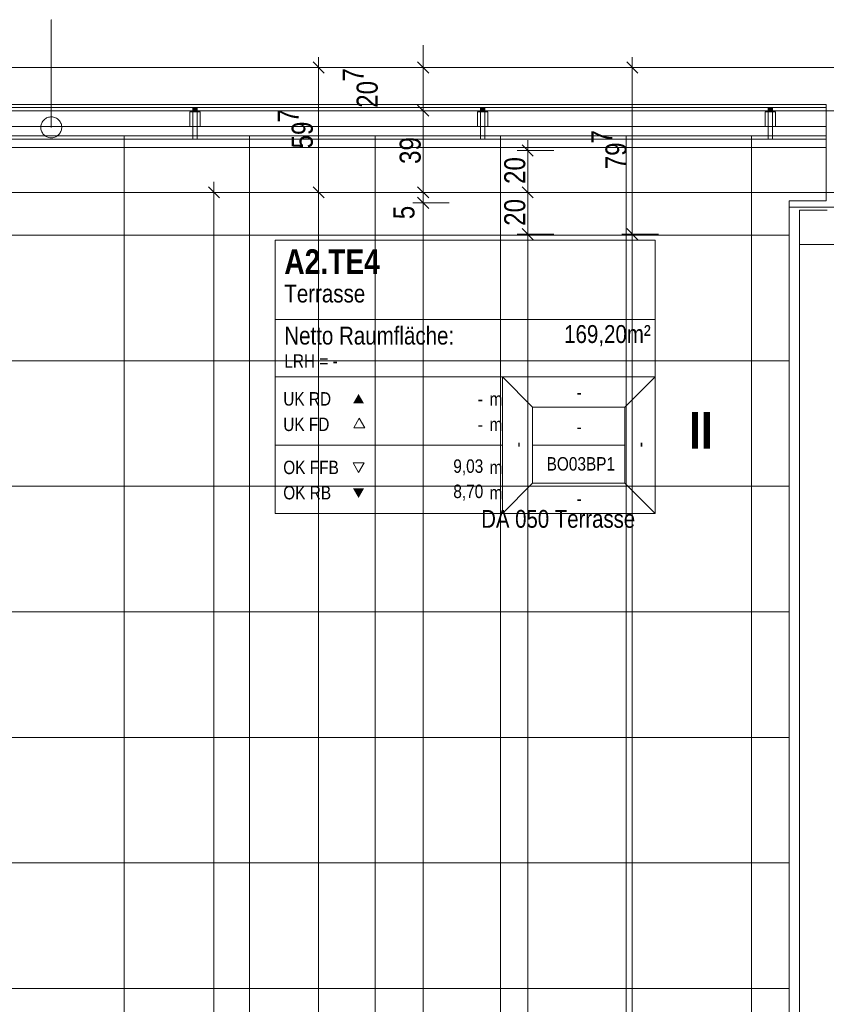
# Model space of a CAD drawing. Extents: x -620 to 300, y 62 to 1112.
# Tile 92 of 95: x -211 to -134, y 922 to 1016. Entities that reach past the tile are written whole.
import ezdxf
from ezdxf.lldxf.tags import DXFTag

# ---------------------------------------------------------------- set-up
doc = ezdxf.new("R2010")
doc.units = 0
doc.layers.get('0').update_dxf_attribs({"lineweight": 13})
for name, color, linetype, lineweight, true_color in [('30 -33 Aussenwände- 7 Fassade_ Elemente', 7, 'Continuous', 9, 0x00aacc), ('30 -34 Innenwände- 6 Elemente', 7, 'Continuous', 9, 0xff6633), ('30 -36 Dächer- 3 Dachbeläge', 7, 'Continuous', 15, 0x9999ff), ('30 -36 Dächer- 4 Dachbekleidungen', 7, 'Continuous', 9, 0xccccff), ('70 -72 Beschriftung- 1 Beschriftung allgemein', 7, 'Continuous', 9, 0xff6633), ('70 -75 Raumstempel- 1 Raumstempel', 1, 'Continuous', 50, 0xff0000), ('70 -76 Bemaßung- 2 Allgemein', 9, 'Continuous', 5, 0x808080)]:
    doc.layers.add(name, color=color, linetype=linetype, lineweight=lineweight, true_color=true_color)
for name, color, linetype, lineweight in [('40 -41 Abwasser_Wasser_Gas- 2 Wasser-1', 7, 'Continuous', 15), ('60- 61 allgemeine Ausstattung- 4 Terrassen', 7, 'Continuous', 9), ('70 -71 Achsen- 1 Gebäudeachsen', 7, 'STRICHPUNKT2-A06G9S5N8I', 18), ('70 -72 Beschriftung- 5 Höhenkoten', 7, 'Continuous', 15)]:
    doc.layers.add(name, color=color, linetype=linetype, lineweight=lineweight)
doc.styles.get("Standard").update_dxf_attribs({"font": 'ARIALN.TTF'})
tags = doc.linetypes.add('STRICHPUNKT2-A06G9S5N8I', pattern=[12.7, 6.35, -3.175, 0, -3.175]).pattern_tags.tags
tags[10:11] = [DXFTag(74, 4), DXFTag(75, 0), DXFTag(340, '0'), DXFTag(46, 0.0), DXFTag(50, 0.0), DXFTag(44, 0.0), DXFTag(45, 0.0)]
tags[8:9] = [DXFTag(74, 4), DXFTag(75, 0), DXFTag(340, '0'), DXFTag(46, 0.0), DXFTag(50, 0.0), DXFTag(44, 0.0), DXFTag(45, 0.0)]
tags[6:7] = [DXFTag(74, 4), DXFTag(75, 0), DXFTag(340, '0'), DXFTag(46, 0.0), DXFTag(50, 0.0), DXFTag(44, 0.0), DXFTag(45, 0.0)]
tags[4:5] = [DXFTag(74, 4), DXFTag(75, 0), DXFTag(340, '0'), DXFTag(46, 0.0), DXFTag(50, 0.0), DXFTag(44, 0.0), DXFTag(45, 0.0)]

# ---------------------------------------------------------------- blocks, each defined once
blk = doc.blocks.new('Referenz-A06G9S5P8I')
at = {"layer": '30 -33 Aussenwände- 7 Fassade_ Elemente', "color": 0, "linetype": 'Continuous', "lineweight": -2, "ltscale": 0.13}
for p, q in [((-289.149, 1011.414), (-126.949, 1011.414)), ((-447.749, 1007.274), (-133.349, 1007.274)), ((-126.949, 1007.274), (-289.149, 1007.274)), ((-132.649, 998.074), (-137.489, 998.074)), ((-137.489, 998.074), (-137.489, 835.874)), ((-133.849, 997.774), (-136.489, 997.774)), ((-136.489, 997.774), (-136.489, 994.474)), ((-136.489, 994.474), (-132.649, 994.474)), ((-136.489, 839.474), (-136.489, 994.474))]:
    blk.add_line(p, q, dxfattribs=at)
at = {"layer": '30 -34 Innenwände- 6 Elemente', "color": 0, "linetype": 'Continuous', "lineweight": -2, "ltscale": 0.13}
for p, q in [((-133.949, 1007.574), (-447.169, 1007.574)), ((-133.949, 1005.774), (-133.949, 1007.574)), ((-447.169, 1005.774), (-133.949, 1005.774)), ((-133.949, 1004.574), (-447.169, 1004.574)), ((-133.949, 1003.774), (-133.949, 1004.574)), ((-447.169, 1003.774), (-133.949, 1003.774))]:
    blk.add_line(p, q, dxfattribs=at)
at = {"layer": '30 -36 Dächer- 3 Dachbeläge', "color": 0, "linetype": 'Continuous', "lineweight": -2, "ltscale": 0.13}
for p, q in [((-133.949, 1007.874), (-447.149, 1007.874)), ((-133.949, 1004.574), (-133.949, 1007.874)), ((-447.149, 1004.574), (-133.949, 1004.574))]:
    blk.add_line(p, q, dxfattribs=at)
at = {"layer": '30 -36 Dächer- 3 Dachbeläge', "color": 0, "lineweight": -2}
for p, q in [((-194.499, 1007.574), (-194.499, 1007.174)), ((-194.099, 1007.174), (-194.099, 1007.574)), ((-166.999, 1007.574), (-166.999, 1007.174)), ((-166.599, 1007.174), (-166.599, 1007.574)), ((-139.499, 1007.574), (-139.499, 1007.174)), ((-139.099, 1007.174), (-139.099, 1007.574)), ((-194.499, 1007.174), (-194.099, 1007.174)), ((-166.999, 1007.174), (-166.599, 1007.174)), ((-139.499, 1007.174), (-139.099, 1007.174))]:
    blk.add_line(p, q, dxfattribs=at)
for points in [[(-194.499, 1007.174), (-194.499, 1007.574), (-194.099, 1007.174)], [(-194.099, 1007.174), (-194.499, 1007.574), (-194.099, 1007.574)], [(-166.999, 1007.174), (-166.999, 1007.574), (-166.599, 1007.174)], [(-166.599, 1007.174), (-166.999, 1007.574), (-166.599, 1007.574)], [(-139.499, 1007.174), (-139.499, 1007.574), (-139.099, 1007.174)], [(-139.099, 1007.174), (-139.499, 1007.574), (-139.099, 1007.574)]]:
    blk.add_solid(points, dxfattribs=at)
at = {"layer": '30 -36 Dächer- 4 Dachbekleidungen', "color": 0, "linetype": 'Continuous', "lineweight": -2, "ltscale": 0.13}
for p, q in [((-133.949, 1007.574), (-447.149, 1007.574)), ((-133.949, 1005.774), (-133.949, 1007.574)), ((-194.799, 1005.774), (-194.799, 1007.174)), ((-194.799, 1007.174), (-194.499, 1007.174)), ((-194.499, 1005.774), (-194.499, 1007.174)), ((-194.499, 1007.174), (-194.099, 1007.174)), ((-194.099, 1007.174), (-194.099, 1005.774)), ((-193.799, 1007.174), (-194.099, 1007.174)), ((-193.799, 1005.774), (-193.799, 1007.174)), ((-167.299, 1005.774), (-167.299, 1007.174)), ((-167.299, 1007.174), (-166.999, 1007.174)), ((-166.999, 1005.774), (-166.999, 1007.174)), ((-166.999, 1007.174), (-166.599, 1007.174)), ((-166.599, 1007.174), (-166.599, 1005.774)), ((-166.299, 1007.174), (-166.599, 1007.174)), ((-166.299, 1005.774), (-166.299, 1007.174)), ((-139.799, 1005.774), (-139.799, 1007.174)), ((-139.799, 1007.174), (-139.499, 1007.174)), ((-139.499, 1005.774), (-139.499, 1007.174)), ((-139.499, 1007.174), (-139.099, 1007.174)), ((-139.099, 1007.174), (-139.099, 1005.774)), ((-138.799, 1007.174), (-139.099, 1007.174)), ((-138.799, 1005.774), (-138.799, 1007.174)), ((-447.149, 1005.774), (-133.949, 1005.774)), ((-194.499, 1005.774), (-194.499, 1004.574)), ((-194.099, 1004.574), (-194.099, 1005.774)), ((-166.999, 1005.774), (-166.999, 1004.574)), ((-166.599, 1004.574), (-166.599, 1005.774)), ((-139.499, 1005.774), (-139.499, 1004.574)), ((-139.099, 1004.574), (-139.099, 1005.774)), ((-133.949, 1004.574), (-447.149, 1004.574)), ((-194.499, 1004.574), (-194.099, 1004.574)), ((-166.999, 1004.574), (-166.599, 1004.574)), ((-139.499, 1004.574), (-139.099, 1004.574)), ((-133.949, 1003.774), (-133.949, 1004.574)), ((-447.149, 1003.774), (-133.949, 1003.774))]:
    blk.add_line(p, q, dxfattribs=at)
at = {"layer": '40 -41 Abwasser_Wasser_Gas- 2 Wasser-1', "color": 0, "linetype": 'Continuous', "lineweight": -2, "ltscale": 0.13}
for p, q in [((-208.915, 1006.19), (-208.862, 1006.272)), ((-208.862, 1006.272), (-208.801, 1006.349)), ((-208.801, 1006.349), (-208.733, 1006.42)), ((-208.733, 1006.42), (-208.658, 1006.483)), ((-208.658, 1006.483), (-208.577, 1006.539)), ((-208.577, 1006.539), (-208.492, 1006.587)), ((-208.492, 1006.587), (-208.402, 1006.626)), ((-208.402, 1006.626), (-208.308, 1006.656)), ((-208.308, 1006.656), (-208.212, 1006.676)), ((-208.212, 1006.676), (-208.115, 1006.688)), ((-208.115, 1006.688), (-208.017, 1006.689)), ((-208.017, 1006.689), (-207.919, 1006.681)), ((-207.919, 1006.681), (-207.822, 1006.664)), ((-207.822, 1006.664), (-207.728, 1006.637)), ((-207.728, 1006.637), (-207.637, 1006.601)), ((-207.637, 1006.601), (-207.549, 1006.556)), ((-207.549, 1006.556), (-207.467, 1006.503)), ((-207.467, 1006.503), (-207.39, 1006.442)), ((-207.39, 1006.442), (-207.319, 1006.373)), ((-207.319, 1006.373), (-207.256, 1006.299)), ((-207.256, 1006.299), (-207.2, 1006.218)), ((-209.049, 1005.723), (-209.041, 1005.82)), ((-209.047, 1005.624), (-209.049, 1005.723)), ((-209.036, 1005.527), (-209.047, 1005.624)), ((-209.041, 1005.82), (-209.023, 1005.917)), ((-209.015, 1005.431), (-209.036, 1005.527)), ((-209.023, 1005.917), (-208.996, 1006.011)), ((-208.985, 1005.338), (-209.015, 1005.431)), ((-208.996, 1006.011), (-208.96, 1006.103)), ((-208.946, 1005.248), (-208.985, 1005.338)), ((-208.96, 1006.103), (-208.915, 1006.19)), ((-207.2, 1006.218), (-207.152, 1006.132)), ((-207.152, 1006.132), (-207.113, 1006.042)), ((-207.102, 1005.368), (-207.138, 1005.277)), ((-207.113, 1006.042), (-207.083, 1005.949)), ((-207.075, 1005.463), (-207.102, 1005.368)), ((-207.083, 1005.949), (-207.063, 1005.853)), ((-207.058, 1005.559), (-207.075, 1005.463)), ((-207.063, 1005.853), (-207.051, 1005.755)), ((-207.05, 1005.657), (-207.058, 1005.559)), ((-207.051, 1005.755), (-207.05, 1005.657)), ((-208.898, 1005.162), (-208.946, 1005.248)), ((-208.843, 1005.081), (-208.898, 1005.162)), ((-208.779, 1005.006), (-208.843, 1005.081)), ((-208.709, 1004.938), (-208.779, 1005.006)), ((-208.632, 1004.877), (-208.709, 1004.938)), ((-208.549, 1004.824), (-208.632, 1004.877)), ((-208.462, 1004.779), (-208.549, 1004.824)), ((-208.371, 1004.743), (-208.462, 1004.779)), ((-208.276, 1004.716), (-208.371, 1004.743)), ((-208.18, 1004.698), (-208.276, 1004.716)), ((-208.082, 1004.69), (-208.18, 1004.698)), ((-207.984, 1004.692), (-208.082, 1004.69)), ((-207.886, 1004.703), (-207.984, 1004.692)), ((-207.79, 1004.724), (-207.886, 1004.703)), ((-207.697, 1004.754), (-207.79, 1004.724)), ((-207.607, 1004.793), (-207.697, 1004.754)), ((-207.521, 1004.841), (-207.607, 1004.793)), ((-207.441, 1004.896), (-207.521, 1004.841)), ((-207.366, 1004.96), (-207.441, 1004.896)), ((-207.297, 1005.03), (-207.366, 1004.96)), ((-207.236, 1005.107), (-207.297, 1005.03)), ((-207.183, 1005.19), (-207.236, 1005.107)), ((-207.138, 1005.277), (-207.183, 1005.19))]:
    blk.add_line(p, q, dxfattribs=at)
at = {"layer": '60- 61 allgemeine Ausstattung- 4 Terrassen', "color": 0, "lineweight": -2}
for p, q in [((-133.949, 1004.874), (-447.149, 1004.874)), ((-201.089, 786.414), (-201.089, 1004.874)), ((-189.089, 786.414), (-189.089, 1004.874)), ((-177.089, 786.414), (-177.089, 1004.874)), ((-165.089, 786.414), (-165.089, 1004.874)), ((-153.089, 786.414), (-153.089, 1004.874)), ((-141.089, 786.414), (-141.089, 1004.874)), ((-133.949, 998.674), (-133.949, 1004.874)), ((-137.489, 786.414), (-137.489, 998.674)), ((-137.489, 998.674), (-133.949, 998.674)), ((-443.61, 995.374), (-137.489, 995.374)), ((-443.61, 983.374), (-137.489, 983.374)), ((-443.61, 971.374), (-137.489, 971.374)), ((-443.61, 959.374), (-137.489, 959.374)), ((-261.089, 947.374), (-137.489, 947.374)), ((-261.089, 935.374), (-137.489, 935.374)), ((-261.089, 923.374), (-137.489, 923.374))]:
    blk.add_line(p, q, dxfattribs=at)
at = {"layer": '70 -71 Achsen- 1 Gebäudeachsen', "color": 0, "linetype": 'STRICHPUNKT2-A06G9S5N8I', "lineweight": -2, "ltscale": 0.13}
blk.add_line((-538.631, 999.453), (76.533, 999.453), dxfattribs=at)
at = {"layer": '70 -72 Beschriftung- 1 Beschriftung allgemein', "color": 0, "linetype": 'Continuous', "lineweight": -2, "ltscale": 0.13}
for p, q in [((-208.065, 1015.922), (-208.049, 1015.982)), ((-208.033, 1015.922), (-208.065, 1015.922)), ((-208.049, 1005.69), (-208.049, 1015.982)), ((-208.049, 1015.982), (-208.033, 1015.922))]:
    blk.add_line(p, q, dxfattribs=at)
at = {"layer": '70 -72 Beschriftung- 1 Beschriftung allgemein', "color": 0, "lineweight": -2}
for points in [[(-208.049, 1015.922), (-208.065, 1015.922), (-208.049, 1015.982)], [(-208.049, 1015.922), (-208.049, 1015.982), (-208.033, 1015.922)]]:
    blk.add_solid(points, dxfattribs=at)
at = {"layer": '70 -75 Raumstempel- 1 Raumstempel', "color": 0, "lineweight": -2}
for p, q in [((-186.632, 994.909), (-186.632, 968.77)), ((-150.308, 994.909), (-186.632, 994.909)), ((-150.308, 968.77), (-150.308, 994.909)), ((-150.308, 987.314), (-186.632, 987.314)), ((-186.632, 981.84), (-164.904, 981.84)), ((-162.02, 978.942), (-164.904, 981.84)), ((-150.308, 981.84), (-164.904, 981.84)), ((-164.904, 981.84), (-164.904, 968.77)), ((-153.192, 978.942), (-150.308, 981.84)), ((-162.02, 971.667), (-162.02, 978.942)), ((-162.02, 978.942), (-153.192, 978.942)), ((-153.192, 971.667), (-153.192, 978.942)), ((-178.595, 977.879), (-179.118, 976.973)), ((-178.072, 976.973), (-178.595, 977.879)), ((-179.118, 976.973), (-178.072, 976.973)), ((-186.632, 975.305), (-164.904, 975.305)), ((-153.192, 975.305), (-162.02, 975.305)), ((-178.667, 972.7), (-179.19, 973.606)), ((-179.19, 973.606), (-178.143, 973.606)), ((-178.143, 973.606), (-178.667, 972.7)), ((-162.02, 971.667), (-164.904, 968.77)), ((-162.02, 971.667), (-153.192, 971.667)), ((-153.192, 971.667), (-150.308, 968.77)), ((-150.308, 968.77), (-186.632, 968.77))]:
    blk.add_line(p, q, dxfattribs=at)
for points in [[(-178.143, 979.295), (-178.667, 980.201), (-179.19, 979.295)], [(-178.143, 971.164), (-178.667, 970.258), (-179.19, 971.164)]]:
    blk.add_solid(points, dxfattribs=at)
at = {"layer": '70 -76 Bemaßung- 2 Allgemein', "color": 0, "linetype": 'Continuous', "lineweight": -2, "ltscale": 0.13}
for p, q in [((-172.489, 1012.475), (-172.489, 1013.535)), ((-183.02, 1011.945), (-181.959, 1010.884)), ((-182.489, 1012.414), (-182.489, 1010.354)), ((-171.959, 1010.884), (-173.02, 1011.945)), ((-172.489, 1010.414), (-172.489, 1012.475)), ((-153.02, 1011.945), (-151.959, 1010.884)), ((-152.489, 1012.414), (-152.489, 1010.354)), ((-179.989, 1011.414), (-183.489, 1011.414)), ((-169.989, 1011.414), (-173.489, 1011.414)), ((-172.489, 1007.274), (-172.489, 1011.414)), ((-149.989, 1011.414), (-153.489, 1011.414)), ((-182.489, 1000.535), (-182.489, 1010.354)), ((-152.489, 996.535), (-152.489, 1010.354)), ((-172.489, 1008.274), (-172.489, 1006.214)), ((-172.489, 1008.274), (-172.489, 1006.214)), ((-169.989, 1007.274), (-173.489, 1007.274)), ((-169.989, 1007.274), (-173.489, 1007.274)), ((-173.02, 1007.805), (-171.959, 1006.744)), ((-173.02, 1007.805), (-171.959, 1006.744)), ((-172.489, 1006.214), (-172.489, 1005.153)), ((-172.489, 1000.535), (-172.489, 1006.214)), ((-162.489, 1004.474), (-162.489, 1002.414)), ((-159.989, 1003.474), (-163.489, 1003.474)), ((-163.02, 1004.005), (-161.959, 1002.944)), ((-172.489, 1000.535), (-172.489, 1001.595)), ((-162.489, 1000.535), (-162.489, 1002.414)), ((-193.02, 1000.005), (-191.959, 998.944)), ((-192.489, 1000.474), (-192.489, 998.414)), ((-181.959, 998.944), (-183.02, 1000.005)), ((-183.02, 1000.005), (-181.959, 998.944)), ((-182.489, 998.474), (-182.489, 1000.535)), ((-182.489, 1000.474), (-182.489, 998.414)), ((-171.959, 998.944), (-173.02, 1000.005)), ((-171.959, 998.944), (-173.02, 1000.005)), ((-172.489, 998.474), (-172.489, 1000.535)), ((-172.489, 998.474), (-172.489, 1000.535)), ((-161.959, 998.944), (-163.02, 1000.005)), ((-163.02, 1000.005), (-161.959, 998.944)), ((-162.489, 998.474), (-162.489, 1000.535)), ((-162.489, 1000.474), (-162.489, 998.414)), ((-189.989, 999.474), (-193.489, 999.474)), ((-179.989, 999.474), (-183.489, 999.474)), ((-179.989, 999.474), (-183.489, 999.474)), ((-169.989, 999.474), (-173.489, 999.474)), ((-169.989, 999.474), (-173.489, 999.474)), ((-173.02, 999.005), (-171.959, 997.944)), ((-173.02, 999.005), (-171.959, 997.944)), ((-172.489, 998.474), (-172.489, 999.474)), ((-172.489, 999.474), (-172.489, 997.414)), ((-172.489, 999.474), (-172.489, 997.414)), ((-159.989, 999.474), (-163.489, 999.474)), ((-159.989, 999.474), (-163.489, 999.474)), ((-192.489, 835.535), (-192.489, 998.414)), ((-182.489, 787.475), (-182.489, 998.414)), ((-169.989, 998.474), (-173.489, 998.474)), ((-169.989, 998.474), (-173.489, 998.474)), ((-162.489, 996.535), (-162.489, 998.414)), ((-172.489, 997.414), (-172.489, 996.353)), ((-172.489, 836.535), (-172.489, 997.414)), ((-161.959, 994.944), (-163.02, 996.005)), ((-163.02, 996.005), (-161.959, 994.944)), ((-162.489, 994.474), (-162.489, 996.535)), ((-162.489, 996.474), (-162.489, 994.414)), ((-151.959, 994.944), (-153.02, 996.005)), ((-153.02, 996.005), (-151.959, 994.944)), ((-152.489, 994.474), (-152.489, 996.535)), ((-152.489, 996.474), (-152.489, 994.414)), ((-159.989, 995.474), (-163.489, 995.474)), ((-159.989, 995.474), (-163.489, 995.474)), ((-149.989, 995.474), (-153.489, 995.474)), ((-149.989, 995.474), (-153.489, 995.474)), ((-162.489, 839.535), (-162.489, 994.414)), ((-152.489, 834.835), (-152.489, 994.414))]:
    blk.add_line(p, q, dxfattribs=at)
at = {"layer": '70 -72 Beschriftung- 1 Beschriftung allgemein', "color": 0, "linetype": 'Continuous', "lineweight": -2, "ltscale": 0.13, "insert": (-147.047, 978.49), "char_height": 3.5241, "attachment_point": 1, "rotation": 360}
blk.add_mtext('{\\fArial Narrow|b1|i0;II}', dxfattribs=at)
at = {"layer": '70 -72 Beschriftung- 5 Höhenkoten', "color": 0, "linetype": 'Continuous', "lineweight": -2, "ltscale": 0.13, "insert": (-166.938, 969.109), "char_height": 1.7, "attachment_point": 1}
blk.add_mtext('{\\fArial Narrow;DA 050 Terrasse}', dxfattribs=at)
at = {"layer": '70 -75 Raumstempel- 1 Raumstempel', "color": 0, "linetype": 'Continuous', "lineweight": -2, "ltscale": 0.13, "attachment_point": 1}
for s, insert, char_height, rotation in [('{\\fArial Narrow|b1|i0;A2.TE4}', (-185.765, 994.035), 2.3536, 0), ('{\\fArial Narrow;Terrasse}', (-185.765, 990.659), 1.71171, 0), ('{\\fArial Narrow;Netto Raumfläche:}', (-185.765, 986.635), 1.71171, 0), ('{\\fArial Narrow;169,20m²}', (-159.011, 986.785), 1.71171, 0), ('{\\fArial Narrow;LRH = -}', (-185.765, 983.989), 1.28378, 0), ('{\\fArial Narrow;UK RD}', (-185.867, 980.374), 1.28378, 0), ('{\\fArial Narrow;m}', (-166.147, 980.364), 1.28378, 0), ('{\\fArial Narrow;-}', (-157.804, 981.007), 1.28378, 0), ('{\\fArial Narrow;-}', (-167.267, 980.364), 1.28378, 0), ('{\\fArial Narrow;UK FD}', (-185.867, 977.941), 1.28378, 0), ('{\\fArial Narrow;-}', (-167.267, 977.93), 1.28378, 0), ('{\\fArial Narrow;m}', (-166.147, 977.93), 1.28378, 0), ('{\\fArial Narrow;-}', (-157.804, 977.698), 1.28378, 0), ('{\\fArial Narrow;-}', (-164.106, 975.106), 1.28378, 90), ('{\\fArial Narrow;-}', (-152.394, 975.106), 1.28378, 90), ('{\\fArial Narrow;OK FFB}', (-185.867, 973.821), 1.28378, 0), ('{\\fArial Narrow;9,03}', (-169.605, 973.947), 1.28378, 0), ('{\\fArial Narrow;m}', (-166.147, 973.821), 1.28378, 0), ('{\\fArial Narrow;BO03BP1}', (-160.684, 974.162), 1.28378, 0), ('{\\fArial Narrow;OK RB}', (-185.867, 971.407), 1.28378, 0), ('{\\fArial Narrow;8,70}', (-169.605, 971.533), 1.28378, 0), ('{\\fArial Narrow;m}', (-166.147, 971.407), 1.28378, 0), ('{\\fArial Narrow;-}', (-157.804, 970.838), 1.28378, 0)]:
    blk.add_mtext(s, dxfattribs=dict(at, insert=insert, char_height=char_height, rotation=rotation))
at = {"layer": '70 -76 Bemaßung- 2 Allgemein', "color": 0, "linetype": 'Continuous', "lineweight": -2, "ltscale": 0.13, "char_height": 2.01377, "attachment_point": 1, "rotation": 90}
for s, insert in [('{\\fArial Narrow;7}', (-180.194, 1010.06)), ('{\\fArial Narrow;20}', (-178.852, 1007.559)), ('{\\fArial Narrow;7}', (-186.401, 1006.146)), ('{\\fArial Narrow;59}', (-185.059, 1003.673)), ('{\\fArial Narrow;7}', (-156.401, 1004.14)), ('{\\fArial Narrow;39}', (-174.74, 1002.19)), ('{\\fArial Narrow;79}', (-155.059, 1001.679)), ('{\\fArial Narrow;20}', (-164.74, 1000.278)), ('{\\fArial Narrow;20}', (-164.74, 996.278)), ('{\\fArial Narrow;5}', (-175.332, 996.908))]:
    blk.add_mtext(s, dxfattribs=dict(at, insert=insert))

msp = doc.modelspace()

# ---------------------------------------------------------------- block references
at = {"color": 8, "lineweight": 13, "ltscale": 0.13, "true_color": 0x808080}
msp.add_blockref('Referenz-A06G9S5P8I', (0, 0), dxfattribs=at)

doc.saveas('drawing.dxf')
